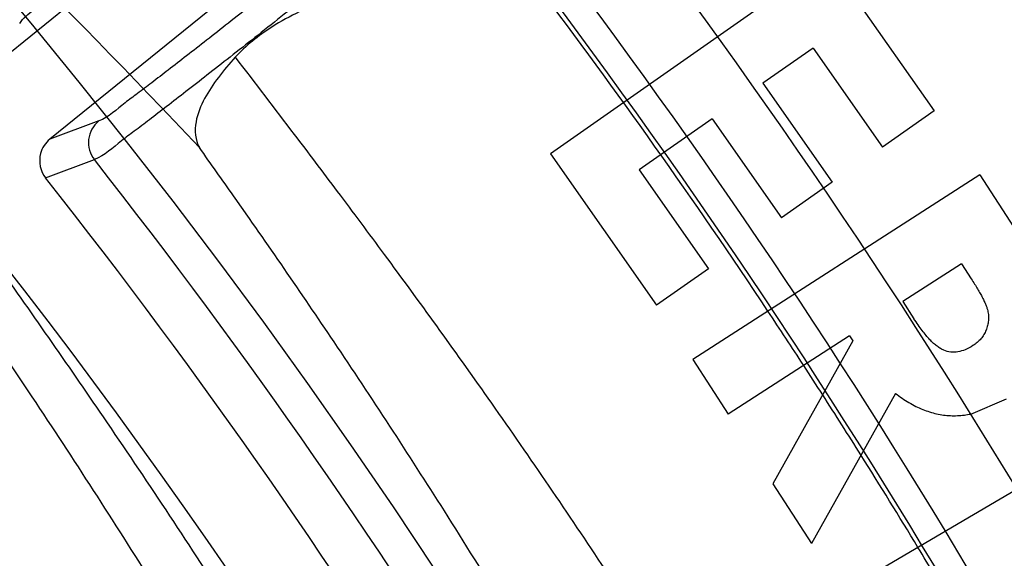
# Model space of a CAD drawing. Header units: millimetres. Extents: x 0 to 297, y 0 to 210.
# Tile 54 of 256: x 147.6167 to 147.6699, y 91.5431 to 91.5723. Entities that reach past the tile are written whole.
import ezdxf

# ---------------------------------------------------------------- set-up
doc = ezdxf.new("R2010")
doc.units = ezdxf.units.MM
doc.header["$LTSCALE"] = 16.335
doc.layers.get('0').update_dxf_attribs({"linetype": 'CONTINUOUS'})
for name, color, linetype in [('01_GLOBAL', 7, 'CONTINUOUS'), ('INTFCLR_1', 7, 'CONTINUOUS'), ('INTFCLR_144815', 7, 'CONTINUOUS')]:
    doc.layers.add(name, color=color, linetype=linetype)

msp = doc.modelspace()

# ---------------------------------------------------------------- linework, layer by layer
at = {"color": 7, "linetype": 'Continuous'}
msp.add_circle((148.0808034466, 92.1164639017), 1.9, dxfattribs=at)
at = {"color": 9, "linetype": 'Continuous'}
msp.add_arc((148.0808034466, 92.1164639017), 1.8756493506, 182.9674534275, 267.0325465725, dxfattribs=at)
at = {"layer": '01_GLOBAL', "color": 7, "linetype": 'Continuous'}
msp.add_circle((148.0808034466, 92.1164639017), 1.925, dxfattribs=at)
at = {"layer": 'INTFCLR_1', "color": 6, "linetype": 'Continuous'}
for radius in [0.3017258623, 0.2867456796]:
    msp.add_arc((147.3556636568, 91.35632411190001), radius, 270, 90.00000002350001, dxfattribs=at)
at = {"layer": 'INTFCLR_1', "color": 9, "linetype": 'Continuous'}
for points, knots in [([(147.6239207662, 91.2630229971), (147.6245143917, 91.2646383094), (147.625677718, 91.2679000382), (147.6278942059, 91.2745147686), (147.6314905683, 91.2863879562), (147.6348253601, 91.3003236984), (147.6370274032, 91.31277865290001), (147.637953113, 91.3191383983), (147.6384308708, 91.3228167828), (147.6395335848, 91.3320514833), (147.6406793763, 91.34783064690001), (147.6404956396, 91.36644728), (147.639629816, 91.3785116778), (147.6390851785, 91.3840823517), (147.6386841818, 91.38778738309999), (147.6374452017, 91.3977872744), (147.6346320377, 91.41379988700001), (147.6305782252, 91.4294332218), (147.6276786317, 91.43871199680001), (147.6265880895, 91.4420309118), (147.6249290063, 91.4469198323), (147.621186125, 91.4571408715), (147.6147225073, 91.4721421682), (147.6073615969, 91.4863146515), (147.6022300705, 91.495037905), (147.59983173, 91.49892098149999), (147.598238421, 91.5014521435), (147.5939293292, 91.5081091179), (147.5867086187, 91.5183259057), (147.5766787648, 91.5307635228), (147.5681834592, 91.54008643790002), (147.5622490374, 91.5460455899), (147.5589678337, 91.54920070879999), (147.5544151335, 91.5534558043), (147.5480427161, 91.5590273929), (147.541144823, 91.5644332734), (147.5367712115, 91.56754354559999), (147.5346401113, 91.56897350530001), (147.533241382, 91.56987250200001), (147.5319885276, 91.57063788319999), (147.5308874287, 91.5712699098), (147.5299491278, 91.57176025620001), (147.5291251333, 91.5721478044), (147.5284918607, 91.5723508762), (147.5279419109, 91.57249513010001), (147.5276450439, 91.5721332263), (147.5279068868, 91.5716254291), (147.528285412, 91.5709843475), (147.528982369, 91.57009863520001), (147.5299093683, 91.56900729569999), (147.53099579, 91.56780618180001), (147.5321866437, 91.5665242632), (147.5339471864, 91.56466063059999), (147.5364529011, 91.56204119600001), (147.5411298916, 91.55713350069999), (147.546237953, 91.5516275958), (147.5508912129, 91.54636519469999), (147.5537675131, 91.54301891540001), (147.5583927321, 91.5375256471), (147.5654736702, 91.52862354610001), (147.5747566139, 91.5156719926), (147.581475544, 91.5050988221), (147.5858745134, 91.49757284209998), (147.5888592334, 91.492279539), (147.5940084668, 91.4826176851), (147.6008853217, 91.46802735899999), (147.605629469, 91.45586290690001), (147.6078360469, 91.44955591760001)], [0, 0, 0, 0, 0.0103792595, 0.0208842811, 0.0420721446, 0.0851858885, 0.1071984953, 0.1183380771, 0.123943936, 0.1295693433, 0.1744299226, 0.2192388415, 0.2417237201, 0.2473597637, 0.2529962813, 0.2641993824, 0.3081295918, 0.3509327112, 0.3614952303, 0.3667582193, 0.3720021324, 0.3926323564, 0.4323913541, 0.4704239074, 0.4888657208, 0.4934194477, 0.497950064, 0.5069039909, 0.5412450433, 0.5733438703, 0.6032118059, 0.6172673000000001, 0.6240601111, 0.6306649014, 0.6548506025, 0.6750843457, 0.6834913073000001, 0.6872123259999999, 0.6905622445, 0.6935176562, 0.6960693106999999, 0.6982084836, 0.6999280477, 0.7014829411, 0.7024060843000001, 0.7029587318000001, 0.7038763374, 0.7054334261, 0.7076628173, 0.7105600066, 0.714112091, 0.7174145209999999, 0.7211168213, 0.7295725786, 0.7392778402, 0.7620040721, 0.7748640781, 0.7816422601, 0.7886165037, 0.8181744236, 0.8502177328, 0.884679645, 0.8936796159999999, 0.902792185, 0.9213283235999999, 0.9597006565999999, 1, 1, 1, 1]), ([(147.5311764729, 91.57132411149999), (147.5318287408, 91.5713240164), (147.5336257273, 91.5703676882), (147.5357695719, 91.56920293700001), (147.5378575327, 91.5678745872), (147.540022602, 91.5664516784), (147.5444669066, 91.5633499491), (147.5514777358, 91.5579678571), (147.5579605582, 91.5524167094), (147.5625922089, 91.5481782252), (147.5659282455, 91.5450376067), (147.5719597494, 91.53910867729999), (147.580595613, 91.52983364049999), (147.5907946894, 91.51745818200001), (147.5981414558, 91.50728802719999), (147.6025258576, 91.5006611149), (147.60414614, 91.49814277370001), (147.6065841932, 91.4942808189), (147.6117989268, 91.48560842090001), (147.6192817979, 91.4715157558), (147.6258568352, 91.45659014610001), (147.6296645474, 91.44641925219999), (147.6313517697, 91.4415559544), (147.6324604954, 91.4382553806), (147.6354073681, 91.4290313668), (147.6395285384, 91.4134880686), (147.6423901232, 91.3975587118), (147.6436501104, 91.38761200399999), (147.6440578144, 91.3839275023), (147.6446115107, 91.3783882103), (147.6454917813, 91.3663917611), (147.6456786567, 91.3478767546), (147.6445135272, 91.3321854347), (147.6433925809, 91.3230036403), (147.6429068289, 91.3193455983), (147.6419655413, 91.31302046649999), (147.6397259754, 91.3006309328), (147.6363346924, 91.2867710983), (147.6326792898, 91.27496708), (147.6304259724, 91.2683893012), (147.6292433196, 91.26514577), (147.6286398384, 91.26353946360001)], [0, 0, 0, 0, 0.0056084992, 0.016622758, 0.0214510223, 0.0268121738, 0.0389184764, 0.0680276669, 0.1027789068, 0.1122614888, 0.1220107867, 0.1421735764, 0.1849752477, 0.2309092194, 0.2799812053, 0.2927645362, 0.2992310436, 0.3057293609, 0.3320345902, 0.3862266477, 0.4428037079, 0.4721337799, 0.479586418, 0.4870651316, 0.5020714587, 0.5628449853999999, 0.6251697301, 0.6410581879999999, 0.6490513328, 0.6570434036, 0.6889243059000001, 0.7524504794, 0.8160576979, 0.8240355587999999, 0.8319861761, 0.8477866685, 0.8790166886, 0.9402183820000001, 0.9703167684, 0.9852456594, 1, 1, 1, 1])]:
    msp.add_open_spline(points, degree=3, knots=knots, dxfattribs=at)
at = {"layer": 'INTFCLR_1', "color": 6, "linetype": 'Continuous'}
for points, knots in [([(147.5524190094, 91.57132411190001), (147.5518087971, 91.57132411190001), (147.5529114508, 91.5692236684), (147.5538583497, 91.5680649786), (147.5554058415, 91.56603172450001), (147.5573153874, 91.5637319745), (147.5597564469, 91.56079692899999), (147.5626098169, 91.5573885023), (147.5656703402, 91.5536813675), (147.5686923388, 91.5499560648), (147.571505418, 91.54640770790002), (147.5740879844, 91.5430774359), (147.5764364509, 91.53997985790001), (147.5785589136, 91.53711993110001), (147.5804701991, 91.53449113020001), (147.5821890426, 91.5320821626), (147.5837330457, 91.529879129), (147.5851142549, 91.527876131), (147.5863481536, 91.5260600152), (147.5874498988, 91.5244157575), (147.5884368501, 91.52292425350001), (147.5893145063, 91.52158304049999), (147.590301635, 91.52005887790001), (147.5913416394, 91.5184318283), (147.5924164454, 91.51672483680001), (147.5934051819, 91.5151347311), (147.5944675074, 91.51340362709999), (147.5954727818, 91.51173989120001), (147.5963989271, 91.5101860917), (147.5972040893, 91.50882047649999), (147.5980924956, 91.5072948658), (147.5990691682, 91.5055946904), (147.6001439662, 91.503694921), (147.6013258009, 91.5015697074), (147.6026254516, 91.49918624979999), (147.6040567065, 91.4965029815), (147.6056293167, 91.4934797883), (147.6073520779, 91.49007026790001), (147.6092357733, 91.4862176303), (147.6112959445, 91.48184252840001), (147.6135459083, 91.4768493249), (147.6159975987, 91.4711159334), (147.6186600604, 91.46449556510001), (147.621540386, 91.45677847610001), (147.6245995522, 91.4477874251), (147.6276353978, 91.43777021), (147.6304347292, 91.4271489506), (147.6328479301, 91.41640510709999), (147.6348548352, 91.405631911), (147.6364550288, 91.3948720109), (147.6376568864, 91.3841237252), (147.6384643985, 91.3734124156), (147.6388848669, 91.3627276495), (147.638923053, 91.3520862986), (147.6385832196, 91.34147856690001), (147.6378679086, 91.3309058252), (147.6367790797, 91.3203765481), (147.6353146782, 91.30986953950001), (147.6334744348, 91.2993988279), (147.6312492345, 91.2889416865), (147.6286373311, 91.27851137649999), (147.6256726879, 91.26825261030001), (147.6225298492, 91.2586638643), (147.6194333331, 91.2501513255), (147.6165578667, 91.24288110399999), (147.613914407, 91.2366339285), (147.6114912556, 91.23122494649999), (147.6092772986, 91.2265132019), (147.6072566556, 91.222383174), (147.6054148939, 91.2187488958), (147.6037381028, 91.2155404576), (147.6022167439, 91.21270536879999), (147.6008394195, 91.21019779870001), (147.5995919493, 91.20797263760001), (147.5984619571, 91.205992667), (147.5974378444, 91.2042264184), (147.5965123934, 91.2026529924), (147.5956788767, 91.20125348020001), (147.5947260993, 91.1996710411), (147.5936842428, 91.1979643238), (147.5924549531, 91.195983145), (147.5913949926, 91.1943013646), (147.5904087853, 91.1927574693), (147.5895314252, 91.19139819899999), (147.5885421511, 91.1898833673), (147.5874297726, 91.1882012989), (147.5861816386, 91.18634056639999), (147.5847816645, 91.18428595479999), (147.5832139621, 91.18202299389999), (147.5814607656, 91.179538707), (147.5795082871, 91.1768262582), (147.5773377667, 91.1738741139), (147.5749300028, 91.1706720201), (147.5722786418, 91.16722855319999), (147.5693828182, 91.16355418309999), (147.5662651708, 91.1596930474), (147.5630841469, 91.155829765), (147.5601062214, 91.152268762), (147.5575479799, 91.1491965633), (147.5555504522, 91.14679617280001), (147.5539276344, 91.14467529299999), (147.5529496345, 91.1434806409), (147.5517963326, 91.1413241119), (147.5524190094, 91.1413241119)], [0, 0, 0, 0, 0.0038604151, 0.0075016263, 0.0124785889, 0.0188917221, 0.0268498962, 0.0364677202, 0.04706947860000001, 0.0572444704, 0.0668187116, 0.0757144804, 0.08390538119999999, 0.0914099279, 0.098245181, 0.1044667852, 0.1101313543, 0.1152642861, 0.1198589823, 0.1240215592, 0.1277856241, 0.1311734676, 0.1341617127, 0.1392736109, 0.1433897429, 0.1469230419, 0.1511192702, 0.1562389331, 0.1592204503, 0.1625628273, 0.1662680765, 0.1703891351, 0.1749670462, 0.1800766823, 0.185772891, 0.1921413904, 0.1993155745, 0.2073310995, 0.2163076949, 0.2264451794, 0.2379233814, 0.250953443, 0.2658909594, 0.2830621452, 0.3030578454, 0.3259639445, 0.3492662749, 0.372530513, 0.3956109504, 0.4185782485, 0.4413347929, 0.4640172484, 0.48651927, 0.5089682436, 0.5313242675, 0.553647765, 0.5759939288, 0.5982772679, 0.6207473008, 0.6432362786, 0.6658996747, 0.6887559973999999, 0.7107777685, 0.7297237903, 0.7460531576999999, 0.7602331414, 0.7726347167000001, 0.7835467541, 0.7931663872, 0.8017211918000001, 0.8093215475, 0.8160683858, 0.8220758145, 0.8274205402, 0.8322066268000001, 0.8364980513, 0.8403368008, 0.8437547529, 0.8468031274, 0.8520223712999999, 0.8564046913, 0.8615533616, 0.8645986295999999, 0.8679945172, 0.8717882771, 0.8760445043, 0.8807522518, 0.8859628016, 0.8917731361, 0.8981681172, 0.9051985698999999, 0.9129160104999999, 0.9213486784, 0.9305434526, 0.9404096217, 0.9509435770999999, 0.9619432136, 0.9720502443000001, 0.9803711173, 0.9870628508, 0.9922716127, 0.99606073, 1, 1, 1, 1]), ([(147.5524190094, 91.1413241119), (147.5531143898, 91.1413241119), (147.5543203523, 91.14213679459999), (147.5561744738, 91.14325300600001), (147.5583002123, 91.1447976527), (147.560928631, 91.14681022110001), (147.5640582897, 91.14937974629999), (147.5675074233, 91.15237487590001), (147.5710070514, 91.1555769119), (147.574310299, 91.1587419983), (147.5773371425, 91.16175781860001), (147.5800923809, 91.16460395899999), (147.5825889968, 91.1672661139), (147.5848455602, 91.1697411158), (147.5868773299, 91.1720281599), (147.5887011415, 91.1741288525), (147.5903405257, 91.1760572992), (147.5918089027, 91.1778176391), (147.59312239, 91.1794189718), (147.5942950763, 91.1808709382), (147.5953447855, 91.18218881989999), (147.5962981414, 91.1834007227), (147.5972372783, 91.1846080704), (147.5982377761, 91.1859099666), (147.5992999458, 91.187311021), (147.6003509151, 91.1887170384), (147.6013832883, 91.1901164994), (147.6024574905, 91.19159267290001), (147.6036466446, 91.1932514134), (147.6049757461, 91.1951365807), (147.6064609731, 91.1972842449), (147.6081179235, 91.19973355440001), (147.6099603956, 91.2025250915), (147.6120026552, 91.20570886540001), (147.6142665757, 91.2093548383), (147.6167734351, 91.21354352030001), (147.6195429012, 91.2183732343), (147.6225956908, 91.2239740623), (147.6259494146, 91.23049845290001), (147.6296263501, 91.2381747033), (147.6335547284, 91.2471120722), (147.6374822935, 91.2570297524), (147.6411546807, 91.26748627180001), (147.6444163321, 91.27808548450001), (147.6472390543, 91.28872386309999), (147.6496322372, 91.2993899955), (147.6515947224, 91.3100274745), (147.6531423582, 91.3206651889), (147.6542785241, 91.3312578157), (147.6550140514, 91.3418222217), (147.655355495, 91.3523479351), (147.6553083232, 91.36283677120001), (147.6548760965, 91.3732949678), (147.6540611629, 91.3837158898), (147.6528633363, 91.39410400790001), (147.6512816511, 91.40445780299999), (147.649316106, 91.4147614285), (147.6469588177, 91.4250379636), (147.6442058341, 91.4352745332), (147.6410435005, 91.44548298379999), (147.6374805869, 91.4556114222), (147.6336594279, 91.4652777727), (147.6298256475, 91.47403311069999), (147.6262354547, 91.48156843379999), (147.6229615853, 91.48797792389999), (147.6199846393, 91.4934796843), (147.617284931, 91.4982265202), (147.6148405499, 91.5023464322), (147.6126315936, 91.50593695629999), (147.6106351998, 91.50908022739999), (147.6088346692, 91.5118359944), (147.6072125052, 91.5142588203), (147.6057564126, 91.51638728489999), (147.6044486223, 91.5182624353), (147.6032796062, 91.51991080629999), (147.6022307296, 91.5213681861), (147.6012884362, 91.5226603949), (147.6003875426, 91.52388111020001), (147.599451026, 91.5251356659), (147.5984191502, 91.5265005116), (147.5973563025, 91.52788680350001), (147.5962900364, 91.5292585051), (147.5952102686, 91.5306298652), (147.5940251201, 91.53211414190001), (147.5927013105, 91.5337461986), (147.5912185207, 91.535542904), (147.5895625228, 91.5375118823), (147.5877136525, 91.5396634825), (147.5856554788, 91.54200321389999), (147.583366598, 91.5445380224), (147.5808303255, 91.5472668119), (147.5780323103, 91.5501828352), (147.5749547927, 91.55327492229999), (147.5715984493, 91.5565159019), (147.5680191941, 91.55981674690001), (147.5644644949, 91.5629254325), (147.5612102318, 91.5656152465), (147.5584715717, 91.5677235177), (147.5562664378, 91.5693347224), (147.5543599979, 91.57048668), (147.5531273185, 91.57132411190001), (147.5524190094, 91.57132411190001)], [0, 0, 0, 0, 0.0042187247, 0.0081401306, 0.0133978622, 0.0200459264, 0.0282638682, 0.0379443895, 0.0477615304, 0.05703690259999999, 0.0656973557, 0.0736821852, 0.0810680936, 0.0878383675, 0.0940009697, 0.0996271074, 0.1047154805, 0.1093563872, 0.1135342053, 0.1172803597, 0.1206792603, 0.1237557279, 0.1266349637, 0.1299589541, 0.1337168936, 0.1373013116, 0.1406085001, 0.1442672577, 0.148377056, 0.1529904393, 0.1582606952, 0.164218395, 0.1709303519, 0.1785521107, 0.1871652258, 0.1969659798, 0.2081658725, 0.2209392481, 0.2356613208, 0.2526660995, 0.2725685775, 0.2948769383, 0.3173640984, 0.3397873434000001, 0.3621386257, 0.3841211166, 0.4060891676, 0.4277469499, 0.4493218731, 0.470705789, 0.4919793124, 0.5131981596, 0.5343255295, 0.5554668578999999, 0.5765984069, 0.5977513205, 0.6189954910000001, 0.6402209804, 0.6617015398, 0.6832900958, 0.7050415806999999, 0.7268239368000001, 0.7463339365, 0.7630160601, 0.7774553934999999, 0.7899931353, 0.8009638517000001, 0.8105830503, 0.8190545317, 0.8265380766, 0.8331730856, 0.8390248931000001, 0.8442268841, 0.8488182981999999, 0.8528943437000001, 0.8564866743, 0.8597116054, 0.8625968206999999, 0.8656908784, 0.8692094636, 0.8729771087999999, 0.8762884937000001, 0.879749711, 0.8835661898, 0.8878115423, 0.8924986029, 0.8976989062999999, 0.9034198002, 0.9097088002, 0.9166034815, 0.9241390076, 0.9323094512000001, 0.9411199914, 0.9506041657, 0.9606137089, 0.9706541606, 0.9792553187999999, 0.9862062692, 0.9916647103, 0.9957028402, 1, 1, 1, 1])]:
    msp.add_open_spline(points, degree=3, knots=knots, dxfattribs=at)
at = {"layer": 'INTFCLR_144815', "color": 6, "linetype": 'Continuous'}
for p, q in [((147.61518203, 91.5696948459), (147.6569884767, 91.6035490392)), ((147.6601350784, 91.5996633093), (147.6183286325, 91.56580911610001)), ((147.6604041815, 91.5755336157), (147.6453968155, 91.5650228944)), ((147.6604041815, 91.5755336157), (147.6661400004, 91.56734170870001)), ((147.659595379, 91.570743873), (147.6568795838, 91.56884059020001)), ((147.659595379, 91.570743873), (147.663346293, 91.56538648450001)), ((147.6568795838, 91.56884059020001), (147.6606304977, 91.5634832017)), ((147.6661400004, 91.56734170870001), (147.663346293, 91.56538648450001)), ((147.6541378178, 91.56691875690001), (147.6501865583, 91.5641510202)), ((147.6541378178, 91.56691875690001), (147.6578887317, 91.56156136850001)), ((147.6453968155, 91.5650228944), (147.6511326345, 91.55683098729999)), ((147.6501865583, 91.5641510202), (147.6539374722, 91.5587936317)), ((147.6686160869, 91.5638850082), (147.6530967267, 91.553882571)), ((147.6686160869, 91.5638850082), (147.6706343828, 91.5607536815)), ((147.6606304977, 91.5634832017), (147.6578887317, 91.56156136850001)), ((147.6539374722, 91.5587936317), (147.6511326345, 91.55683098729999)), ((147.6676291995, 91.5590692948), (147.6644533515, 91.557021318)), ((147.6676291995, 91.5590692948), (147.668152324, 91.55825678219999)), ((147.6644533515, 91.557021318), (147.6650506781, 91.55609379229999)), ((147.6615743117, 91.5551662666), (147.6550000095, 91.5509293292)), ((147.6615743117, 91.5551662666), (147.6617523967, 91.554891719)), ((147.6617523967, 91.554891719), (147.6574264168, 91.5471635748)), ((147.6530967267, 91.553882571), (147.6550000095, 91.5509293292)), ((147.6640452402, 91.55205349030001), (147.6595077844, 91.54393578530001)), ((147.6681237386, 91.5509372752), (147.6700556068, 91.5517641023)), ((147.6769596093, 91.5505808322), (147.6610989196, 91.5412721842)), ((147.6574264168, 91.5471635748), (147.6595077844, 91.54393578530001))]:
    msp.add_line(p, q, dxfattribs=at)
at = {"layer": 'INTFCLR_144815', "color": 9, "linetype": 'Continuous'}
for p, q in [((147.62097027, 91.5667970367), (147.6183286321, 91.56580911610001)), ((147.6180945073, 91.5637137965), (147.6207364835, 91.5647057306))]:
    msp.add_line(p, q, dxfattribs=at)
at = {"layer": 'INTFCLR_144815', "color": 6, "linetype": 'Continuous'}
for radius in [0.3190566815, 0.3040475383]:
    msp.add_circle((147.3556636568, 91.35632411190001), radius, dxfattribs=at)
for radius, start, end in [(0.4398395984, 313.9937911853, 154.5150993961), (0.2978344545, 25.6072723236, 64.3927276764), (0.391278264, 24.36608327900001, 38.4121773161), (0.3391361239, 316.9838592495, 43.0161407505), (0.3344853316, 24.4282423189, 38.31805207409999)]:
    msp.add_arc((147.3556636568, 91.35632411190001), radius, start, end, dxfattribs=at)
at = {"layer": 'INTFCLR_144815', "color": 9, "linetype": 'Continuous'}
for centre, radius, start, end in [((147.3556636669, 91.3563241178), 0.3681108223, 25.3574153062, 54.09645665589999), ((147.3556636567, 91.3563241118), 0.3885893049, 24.5006713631, 38.2755229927), ((147.3556636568, 91.35632411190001), 0.3298406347, 314.0862202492, 45.9137797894), ((147.3534586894, 91.3096223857), 0.3740355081, 43.1339494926, 48.0227414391), ((147.3556636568, 91.35632411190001), 0.3198467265, 314.0319604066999, 45.9680396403), ((147.3556636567, 91.35632411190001), 0.3636235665, 24.6002115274, 38.16750630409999), ((147.3556636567, 91.35632411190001), 0.3621400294, 24.6026704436, 38.1640956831), ((147.3556636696, 91.3563241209), 0.3618982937, 33.582015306, 37.0138797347), ((147.3556636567, 91.35632411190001), 0.337174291, 24.5770200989, 38.17193960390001), ((147.3556652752, 91.3563251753), 0.3618963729, 33.025721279, 33.5820167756), ((147.3556636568, 91.35632411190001), 0.3618983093, 32.7255138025, 33.0257227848), ((147.3556655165, 91.3563252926), 0.3618961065, 32.1158211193, 32.7255157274), ((147.3556636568, 91.35632411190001), 0.3618983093, 31.18535854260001, 32.1158229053), ((147.3556654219, 91.356325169), 0.3618962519, 30.63119698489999, 31.1853600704)]:
    msp.add_arc(centre, radius, start, end, dxfattribs=at)
for points, knots in [([(147.6166975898, 91.5720733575), (147.6168873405, 91.57237119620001), (147.6175898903, 91.5728987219), (147.6184426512, 91.57370313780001), (147.6193603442, 91.5744824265), (147.6202091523, 91.57520886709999), (147.6211652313, 91.5760162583), (147.622218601, 91.57690121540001), (147.623362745, 91.57785663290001), (147.6245892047, 91.57887594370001), (147.6258893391, 91.5799517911), (147.6272539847, 91.5810766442), (147.6286734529, 91.5822424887), (147.6301373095, 91.5834407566), (147.6316342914, 91.5846622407), (147.6331547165, 91.5858990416), (147.6341754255, 91.5867268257), (147.6346883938, 91.58714222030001)], [0, 0, 0, 0, 0.045134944, 0.1093076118, 0.1510058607, 0.1987368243, 0.2521688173, 0.3109188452, 0.3745773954, 0.4426763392, 0.5147392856, 0.5902576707, 0.6687025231, 0.7495047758, 0.8320376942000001, 0.9156383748, 1, 1, 1, 1]), ([(147.6394503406, 91.5812617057), (147.6389368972, 91.58084592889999), (147.6379141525, 91.58001895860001), (147.6363873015, 91.5787881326), (147.6348806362, 91.5775773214), (147.6334037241, 91.57639421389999), (147.6319677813, 91.57524780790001), (147.6305835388, 91.5741466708), (147.6292609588, 91.5730986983), (147.628009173, 91.5721111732), (147.6268370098, 91.5711908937), (147.6257526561, 91.570344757), (147.6247644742, 91.56957774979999), (147.6238777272, 91.568898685), (147.623103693, 91.5683015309), (147.6221475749, 91.5676187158), (147.6215111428, 91.5669992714), (147.62097027, 91.5667970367)], [0, 0, 0, 0, 0.0844412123, 0.1681023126, 0.250657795, 0.331485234, 0.4099644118, 0.4855007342, 0.5575547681, 0.6256363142, 0.6892839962, 0.7480231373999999, 0.8014343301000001, 0.8491440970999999, 0.890833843, 0.9261967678, 1, 1, 1, 1]), ([(147.6003967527, 91.57805021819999), (147.6002699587, 91.5779426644), (147.6003543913, 91.57730397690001), (147.6007976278, 91.5764053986), (147.6016355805, 91.5749047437), (147.6035026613, 91.5720221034), (147.6055302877, 91.5690909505), (147.6075204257, 91.56623413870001), (147.6091591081, 91.5638845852), (147.612407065, 91.5592136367), (147.6174934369, 91.5517450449), (147.6221738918, 91.5445100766), (147.625472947, 91.5391947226), (147.6278293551, 91.5353269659), (147.6320856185, 91.52813089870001), (147.63816525, 91.5171484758), (147.6439951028, 91.5054851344), (147.6479689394, 91.49680632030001), (147.650242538, 91.49159498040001), (147.6536751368, 91.483455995), (147.6585611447, 91.4707624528), (147.6643285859, 91.4530578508), (147.668442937, 91.4375756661), (147.6709195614, 91.4263298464), (147.6722257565, 91.41970389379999), (147.6740667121, 91.4095683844), (147.6762781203, 91.3940880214), (147.6773991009, 91.38020238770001), (147.6777474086, 91.37318498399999)], [0, 0, 0, 0, 0.0022439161, 0.0070120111, 0.0145616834, 0.0248857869, 0.0536624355, 0.0624935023, 0.07189207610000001, 0.0923184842, 0.1392770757, 0.19383471, 0.2085944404, 0.2237059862, 0.2549574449, 0.3214227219, 0.3930725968, 0.4308712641, 0.4502345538, 0.469804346, 0.5500822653, 0.6337070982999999, 0.7209882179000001, 0.7661541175, 0.7890968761, 0.8121288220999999, 0.9051772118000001, 1, 1, 1, 1]), ([(147.6828247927, 91.3730683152), (147.6824699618, 91.38003770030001), (147.6813310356, 91.39382949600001), (147.6790847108, 91.4092012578), (147.6772117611, 91.41926395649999), (147.675886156, 91.4258443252), (147.6733668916, 91.43701306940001), (147.6691859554, 91.4523889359), (147.6633201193, 91.4699659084), (147.6583590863, 91.4825656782), (147.6548702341, 91.4906424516), (147.6525599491, 91.49581626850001), (147.6485202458, 91.50443349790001), (147.6425940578, 91.51601144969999), (147.6364157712, 91.52690770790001), (147.6320916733, 91.5340468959), (147.6296958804, 91.5378836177), (147.6263427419, 91.543159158), (147.6215825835, 91.550335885), (147.6164150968, 91.55774359), (147.6131130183, 91.56237441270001), (147.6114464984, 91.5647038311), (147.6094224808, 91.5675356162), (147.6073605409, 91.5704406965), (147.6054587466, 91.5732953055), (147.604605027, 91.5747824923), (147.6041506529, 91.57566605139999), (147.6040612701, 91.5763023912), (147.6041871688, 91.57640723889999)], [0, 0, 0, 0, 0.0945441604, 0.1873460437, 0.2103231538, 0.2332131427, 0.2782846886, 0.3654193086, 0.4489587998, 0.529211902, 0.5487834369, 0.5681546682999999, 0.6059759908, 0.6777110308, 0.7443035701, 0.7756315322, 0.7907861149, 0.80558492, 0.8603198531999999, 0.9074428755, 0.9279435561, 0.9373780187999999, 0.9462430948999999, 0.9751197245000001, 0.985468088, 0.9930239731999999, 0.9977802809, 1, 1, 1, 1]), ([(147.6283543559, 91.57024776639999), (147.6294180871, 91.5688536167), (147.630862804, 91.56696472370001), (147.6326975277, 91.5645422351), (147.6343230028, 91.5623829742), (147.6374700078, 91.5581538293), (147.6422950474, 91.5514658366), (147.6484337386, 91.5424826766), (147.6537466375, 91.53417133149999), (147.6575445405, 91.5278771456), (147.6597868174, 91.5240417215), (147.6632667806, 91.5179560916), (147.6684450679, 91.5083498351), (147.6750329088, 91.4947848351), (147.6796659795, 91.48403057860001), (147.6826394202, 91.47652465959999), (147.6846311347, 91.4713109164), (147.6880120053, 91.46193816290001), (147.6924099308, 91.4481086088), (147.6969134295, 91.4308553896), (147.69963434, 91.417485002), (147.7011659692, 91.40833161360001), (147.7021196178, 91.40208522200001), (147.7031492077, 91.3942041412), (147.7039527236, 91.3862682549), (147.7044584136, 91.379881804), (147.705075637, 91.37030895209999), (147.7054767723, 91.3559648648), (147.7049005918, 91.33688026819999), (147.7036423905, 91.32263843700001), (147.7024631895, 91.3131960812), (147.7015938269, 91.3069664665), (147.699874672, 91.29631569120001), (147.6968444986, 91.2815059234), (147.692353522, 91.2643493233), (147.6879646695, 91.25057090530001), (147.68482291, 91.24187146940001), (147.6833339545, 91.23794173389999), (147.6823398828, 91.2353662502), (147.679626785, 91.2285242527), (147.6750011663, 91.2177953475), (147.6684267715, 91.20426379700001), (147.6627290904, 91.1936955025), (147.6586779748, 91.18668870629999), (147.6564022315, 91.1828779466), (147.6531576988, 91.1775555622), (147.648433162, 91.1701644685), (147.6422890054, 91.161173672), (147.6374604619, 91.1544813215), (147.6343122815, 91.15025092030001), (147.6326881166, 91.1480935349), (147.6308572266, 91.1456762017), (147.6294159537, 91.14379182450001), (147.6283544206, 91.142400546)], [0, 0, 0, 0, 0.0113523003, 0.0153945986, 0.0196724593, 0.0288485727, 0.04952051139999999, 0.0730548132, 0.0992747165, 0.1133659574, 0.1206417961, 0.1280352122, 0.1587481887, 0.1912667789, 0.2256293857, 0.2345212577, 0.2435306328, 0.2617592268, 0.2990180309, 0.3374305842, 0.3771409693, 0.3872950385, 0.3975091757, 0.4180450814, 0.4387403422, 0.4491382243, 0.4595166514, 0.5008391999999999, 0.5419727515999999, 0.5830556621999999, 0.5933356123, 0.6035730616, 0.6237732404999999, 0.6631691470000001, 0.7013781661, 0.7385292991, 0.7567366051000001, 0.761249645, 0.7657337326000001, 0.7746080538, 0.8088969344, 0.8413373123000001, 0.8719692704, 0.886598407, 0.893729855, 0.9007025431, 0.926950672, 0.9505051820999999, 0.9711896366, 0.9803691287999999, 0.9846421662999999, 0.9886711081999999, 1, 1, 1, 1]), ([(147.695118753, 91.356324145), (147.6951187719, 91.36267269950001), (147.6949009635, 91.37065103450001), (147.6943099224, 91.38023876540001), (147.6938191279, 91.3867217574), (147.6930393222, 91.39477745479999), (147.6920399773, 91.4027787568), (147.6911142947, 91.40912070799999), (147.6896281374, 91.4184107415), (147.6869885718, 91.4319798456), (147.6826181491, 91.4494968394), (147.6783487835, 91.4635435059), (147.6750657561, 91.47306621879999), (147.673132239, 91.4783619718), (147.6702476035, 91.48598109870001), (147.665753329, 91.4968982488), (147.6593592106, 91.5106783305), (147.6543306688, 91.5204432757), (147.6509512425, 91.5266299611), (147.6487752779, 91.5305265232), (147.6450908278, 91.5369196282), (147.6399357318, 91.5453647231), (147.633977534, 91.55449762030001), (147.629494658, 91.5610084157), (147.6270317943, 91.5644857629), (147.6264141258, 91.5653525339)], [0, 0, 0, 0, 0.08514645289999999, 0.1069705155, 0.1288336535, 0.1723417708, 0.2155033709, 0.2369658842, 0.2582983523, 0.3416830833, 0.4222645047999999, 0.5003369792, 0.5384972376, 0.5573483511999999, 0.5759473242, 0.6477620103, 0.7156277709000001, 0.779635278, 0.7950300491, 0.8101748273, 0.8394913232, 0.8939896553, 0.9428494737, 0.9857252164, 1, 1, 1, 1])]:
    msp.add_open_spline(points, degree=3, knots=knots, dxfattribs=at)
at = {"layer": 'INTFCLR_144815', "color": 6, "linetype": 'Continuous'}
for points, knots in [([(147.6403941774, 91.5800961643), (147.6398435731, 91.579651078), (147.6387414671, 91.5787616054), (147.637092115, 91.577434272), (147.63545766, 91.57612267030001), (147.6338611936, 91.574845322), (147.6323195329, 91.57361604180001), (147.6308430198, 91.57244285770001), (147.629435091, 91.5713282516), (147.6281031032, 91.57027806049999), (147.6268610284, 91.5693032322), (147.6257174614, 91.5684111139), (147.6246792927, 91.5676052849), (147.623748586, 91.5668919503), (147.6229388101, 91.5662668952), (147.621948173, 91.5655561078), (147.6212895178, 91.56492451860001), (147.6207364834, 91.5647057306)], [0, 0, 0, 0, 0.0850623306, 0.1701556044, 0.2543589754, 0.3368422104, 0.4158003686, 0.4912546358, 0.5634167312, 0.6315454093, 0.6950434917, 0.7531148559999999, 0.8058061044, 0.8529207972, 0.8940525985, 0.9285454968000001, 1, 1, 1, 1]), ([(147.6577759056, 91.3563241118), (147.6577759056, 91.3578954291), (147.6577525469, 91.3610384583), (147.6576474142, 91.3657528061), (147.6574721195, 91.37046716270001), (147.6572265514, 91.3751815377), (147.656910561, 91.3798958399), (147.656523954, 91.38461004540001), (147.6560665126, 91.3893239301), (147.6555379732, 91.39403738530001), (147.6549380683, 91.39875002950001), (147.6542664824, 91.40346163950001), (147.6535229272, 91.4081716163), (147.6527070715, 91.41287953), (147.6518186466, 91.4175845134), (147.6508573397, 91.42228592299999), (147.6498229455, 91.42698259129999), (147.6487152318, 91.4316735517), (147.6475341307, 91.43635723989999), (147.6462795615, 91.4410323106), (147.64495167, 91.44569676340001), (147.6435506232, 91.4503487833), (147.6420768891, 91.4549858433), (147.6405310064, 91.4596055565), (147.6389138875, 91.4642048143), (147.6372266, 91.4687805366), (147.6354706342, 91.47332901), (147.6336477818, 91.4778463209), (147.6317603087, 91.4823280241), (147.6298109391, 91.4867692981), (147.6278029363, 91.4911648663), (147.6257401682, 91.4955089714), (147.62362715, 91.4997954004), (147.621469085, 91.50401750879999), (147.6192719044, 91.50816824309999), (147.6170422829, 91.51224019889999), (147.6147876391, 91.5162256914), (147.6125161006, 91.52011686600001), (147.6102364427, 91.52390582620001), (147.6079579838, 91.5275847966), (147.6056904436, 91.5311463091), (147.603443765, 91.5345834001), (147.6012279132, 91.5378898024), (147.5990526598, 91.5410601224), (147.5969273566, 91.5440900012), (147.5948607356, 91.5469762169), (147.5928607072, 91.5497167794), (147.5909342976, 91.5523108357), (147.5890876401, 91.55475852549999), (147.5873260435, 91.55706076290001), (147.5856536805, 91.5592195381), (147.5840734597, 91.5612379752), (147.5825868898, 91.5631204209), (147.5811945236, 91.5648718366), (147.5798962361, 91.5664974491), (147.578691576, 91.5680023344), (147.577579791, 91.5693914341), (147.5765599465, 91.5706694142), (147.57563099, 91.5718407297), (147.5747919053, 91.572909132), (147.5740415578, 91.5738789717), (147.5733789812, 91.57475141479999), (147.5728023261, 91.57553667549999), (147.5723120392, 91.5762162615), (147.5718077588, 91.5770040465), (147.5713359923, 91.5775746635), (147.5710071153, 91.578818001), (147.5713403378, 91.5788240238)], [0, 0, 0, 0, 0.0193233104, 0.0386508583, 0.0579871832, 0.0773361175, 0.09670245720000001, 0.1160893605, 0.1355016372, 0.1549417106, 0.174414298, 0.1939209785, 0.2134662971, 0.2330504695, 0.2526773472, 0.2723461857, 0.2920601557, 0.3118166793, 0.3316176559, 0.3514587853, 0.371340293, 0.3912557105, 0.4112029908, 0.4311730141, 0.4511607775, 0.4711544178, 0.4911445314, 0.5111169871, 0.5310562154, 0.5509444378, 0.5707608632, 0.5904818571, 0.6100808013, 0.6295279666, 0.6487906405, 0.6678329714, 0.6866163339, 0.7050996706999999, 0.7232399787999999, 0.7409930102, 0.7583142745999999, 0.7751600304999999, 0.7914883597, 0.8072603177, 0.8224409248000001, 0.8370001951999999, 0.8509135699, 0.8641629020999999, 0.8767346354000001, 0.8886194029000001, 0.8998117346, 0.9103161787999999, 0.9201431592, 0.929309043, 0.9378311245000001, 0.9457272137, 0.9530145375, 0.9597112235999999, 0.9658341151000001, 0.9713985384, 0.9764187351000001, 0.9809091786, 0.9848838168, 0.9883571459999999, 0.9913427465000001, 0.9959015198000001, 1, 1, 1, 1]), ([(147.5784687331, 91.13382420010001), (147.5781248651, 91.1338305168), (147.5784667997, 91.1351065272), (147.5789335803, 91.13570228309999), (147.5794381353, 91.13651419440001), (147.5799269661, 91.13721519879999), (147.5805020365, 91.13802435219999), (147.581162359, 91.13892311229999), (147.5819099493, 91.1399218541), (147.5827456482, 91.1410217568), (147.5836709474, 91.1422277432), (147.5846879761, 91.1435451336), (147.5857985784, 91.1449795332), (147.5870029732, 91.14653486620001), (147.5882990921, 91.1482126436), (147.5896836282, 91.1500132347), (147.5911548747, 91.15193951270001), (147.5927145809, 91.15399936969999), (147.5943650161, 91.15620210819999), (147.596103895, 91.1585517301), (147.5979255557, 91.16104816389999), (147.599823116, 91.1636899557), (147.6017910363, 91.1664778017), (147.6038223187, 91.1694105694), (147.6059091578, 91.17248603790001), (147.6080430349, 91.17570086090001), (147.610214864, 91.17905059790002), (147.6124151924, 91.1825298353), (147.6146343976, 91.1861323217), (147.6168628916, 91.189851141), (147.6190913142, 91.19367890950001), (147.6213106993, 91.1976079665), (147.6235126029, 91.2016305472), (147.6256891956, 91.2057389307), (147.6278333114, 91.2099255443), (147.6299384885, 91.2141830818), (147.631998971, 91.2185045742), (147.6340096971, 91.22288344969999), (147.635966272, 91.22731357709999), (147.6378649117, 91.23178925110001), (147.6397023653, 91.2363051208), (147.6414762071, 91.24085704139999), (147.6431808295, 91.2454316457), (147.6448144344, 91.2500236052), (147.6463777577, 91.25463405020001), (147.6478725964, 91.25926866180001), (147.6492992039, 91.2639290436), (147.6506556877, 91.2686094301), (147.651941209, 91.2733071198), (147.653154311, 91.27801617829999), (147.6542942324, 91.28273212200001), (147.6553612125, 91.2874541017), (147.656355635, 91.2921819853), (147.6572778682, 91.2969157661), (147.6581281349, 91.3016549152), (147.6589065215, 91.306398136), (147.6596131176, 91.31114385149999), (147.6602481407, 91.31589110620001), (147.6608118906, 91.3206396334), (147.6613046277, 91.32538908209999), (147.6617265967, 91.3301391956), (147.6620780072, 91.33488963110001), (147.6623590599, 91.33964034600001), (147.662569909, 91.3443911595), (147.6627106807, 91.34914211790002), (147.6627814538, 91.35389307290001), (147.6627822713, 91.3586440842), (147.6627131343, 91.3633950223), (147.6625740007, 91.3681459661), (147.6623647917, 91.3728967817), (147.6620853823, 91.37764750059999), (147.6617356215, 91.38239791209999), (147.6613153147, 91.3871479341), (147.6608242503, 91.3918972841), (147.6602621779, 91.39664575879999), (147.6596288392, 91.4013929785), (147.6589239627, 91.40613849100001), (147.6581472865, 91.4108816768), (147.6572985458, 91.41562188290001), (147.6563774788, 91.4203583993), (147.6553839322, 91.4250899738), (147.654317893, 91.42981488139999), (147.6531794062, 91.4345314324), (147.6519684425, 91.4392384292), (147.6506848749, 91.4439351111), (147.6493287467, 91.44862012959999), (147.6479004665, 91.4532910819), (147.6464007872, 91.4579448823), (147.6448306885, 91.4625782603), (147.6431912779, 91.4671880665), (147.6414839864, 91.4717707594), (147.6397106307, 91.47632235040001), (147.6378734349, 91.4808384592), (147.6359750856, 91.48531428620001), (147.6340187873, 91.48974459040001), (147.6320083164, 91.4941236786), (147.6299480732, 91.4984454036), (147.6278431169, 91.5027031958), (147.6256991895, 91.506890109), (147.623522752, 91.51099883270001), (147.6213209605, 91.5150218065), (147.6191016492, 91.51895129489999), (147.6168732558, 91.5227795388), (147.6146447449, 91.5264988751), (147.6124254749, 91.53010191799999), (147.6102250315, 91.53358175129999), (147.6080530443, 91.53693210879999), (147.6059189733, 91.54014756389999), (147.6038319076, 91.5432236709), (147.6018003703, 91.5461570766), (147.5998321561, 91.54894557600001), (147.5979341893, 91.551588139), (147.5961124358, 91.5540848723), (147.5943718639, 91.55643693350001), (147.5927164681, 91.55864638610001), (147.5911492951, 91.5607160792), (147.5896725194, 91.5626494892), (147.5882875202, 91.564450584), (147.5869950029, 91.5661236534), (147.5857951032, 91.5676731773), (147.5846874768, 91.5691037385), (147.5836714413, 91.5704198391), (147.5827460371, 91.5716259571), (147.5819101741, 91.5727260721), (147.5811625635, 91.57372483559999), (147.5805021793, 91.5746236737), (147.57992705, 91.5754329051), (147.5794381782, 91.57613396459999), (147.5789336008, 91.57694590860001), (147.5784668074, 91.5775416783), (147.578124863, 91.57881770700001), (147.5784687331, 91.5788240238)], [0, 0, 0, 0, 0.0021236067, 0.0044659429, 0.005996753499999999, 0.007775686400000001, 0.0098091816, 0.0121043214, 0.0146687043, 0.0175100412, 0.0206343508, 0.0240542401, 0.0277864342, 0.0318356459, 0.0362005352, 0.040877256, 0.0458603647, 0.0511668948, 0.0568307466, 0.06285557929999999, 0.0692156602, 0.07591263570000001, 0.0829392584, 0.09028590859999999, 0.0979403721, 0.1058876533, 0.114110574, 0.1225900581, 0.1313055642, 0.140235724, 0.1493588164, 0.1586532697, 0.1680981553, 0.1776734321, 0.1873601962, 0.1971407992, 0.2069991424, 0.2169205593, 0.2268918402, 0.236901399, 0.2469387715, 0.256994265, 0.2670652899, 0.2770813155, 0.2870874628, 0.2971238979, 0.3071487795, 0.3171804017, 0.3272115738, 0.3372204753, 0.347205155, 0.3571681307, 0.3671107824, 0.3770356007, 0.3869457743, 0.396839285, 0.4067137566, 0.4165706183, 0.4264117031, 0.436238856, 0.4460529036, 0.4558561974, 0.465649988, 0.4754369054, 0.4852183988, 0.4949970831, 0.5047743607, 0.514552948, 0.5243342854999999, 0.5341210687, 0.5439147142, 0.5537177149, 0.5635313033, 0.5733577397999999, 0.5831983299, 0.5930548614, 0.6029285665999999, 0.6128203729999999, 0.6227310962, 0.6326618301, 0.642613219, 0.6525827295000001, 0.6625684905, 0.6725713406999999, 0.6825918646, 0.692631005, 0.7026858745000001, 0.7127502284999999, 0.7228203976, 0.7328919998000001, 0.7429592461, 0.7530154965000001, 0.7630529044, 0.7730624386, 0.783033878, 0.7929554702, 0.8028140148, 0.8125949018, 0.8222819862, 0.8318577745, 0.8413032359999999, 0.8505983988, 0.8597223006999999, 0.868653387, 0.8773699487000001, 0.8858505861, 0.894074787, 0.9020233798, 0.9096791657, 0.9170272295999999, 0.9240552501, 0.9307537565, 0.9371162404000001, 0.9431389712, 0.9488208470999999, 0.9541629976, 0.959168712, 0.963842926, 0.9681919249, 0.9722229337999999, 0.9759438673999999, 0.9793632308, 0.9824892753, 0.9853304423, 0.9878949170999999, 0.9901903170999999, 0.992224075, 0.994003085, 0.9955339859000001, 0.9978763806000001, 1, 1, 1, 1]), ([(147.6404664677, 91.57462300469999), (147.6400617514, 91.5746195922), (147.6392569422, 91.5745871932), (147.6380836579, 91.574473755), (147.6368541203, 91.5742911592), (147.6356587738, 91.5740455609), (147.6344195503, 91.57371509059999), (147.6331673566, 91.5732997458), (147.6317639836, 91.5727107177), (147.6300644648, 91.5717794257), (147.6289305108, 91.5708753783), (147.6283544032, 91.57024765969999)], [0, 0, 0, 0, 0.09207008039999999, 0.1830998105, 0.2680259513, 0.3747332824, 0.4605093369, 0.559649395, 0.6746484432, 0.8061794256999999, 1, 1, 1, 1]), ([(147.5574681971, 91.57132411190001), (147.5570375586, 91.57132411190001), (147.5576723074, 91.56983745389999), (147.5583358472, 91.56900512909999), (147.5593498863, 91.56758729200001), (147.5606285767, 91.5659945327), (147.5622364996, 91.56401159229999), (147.5641604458, 91.5616850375), (147.5664090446, 91.5589676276), (147.5690057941, 91.5558095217), (147.571947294, 91.5521797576), (147.575225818, 91.54804600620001), (147.5788235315, 91.54338054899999), (147.5826928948, 91.53818768), (147.586796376, 91.53245418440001), (147.5910592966, 91.52621834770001), (147.595423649, 91.51949802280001), (147.5998100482, 91.5123523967), (147.6041573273, 91.5048233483), (147.6084000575, 91.496974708), (147.6124915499, 91.4888523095), (147.616386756, 91.48051417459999), (147.6200588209, 91.47199542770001), (147.6234808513, 91.4633440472), (147.6266405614, 91.45458401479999), (147.6295258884, 91.44574813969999), (147.6321308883, 91.4368591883), (147.6344555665, 91.42792726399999), (147.6364948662, 91.41898508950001), (147.638256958, 91.41001521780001), (147.6397385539, 91.4010528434), (147.64094633, 91.39207843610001), (147.6418802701, 91.38312032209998), (147.6425442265, 91.37417188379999), (147.6429407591, 91.36524129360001), (147.6430286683, 91.3592944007), (147.6430286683, 91.35632411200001)], [0, 0, 0, 0, 0.0054582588, 0.0104886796, 0.0173326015, 0.0261201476, 0.0369214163, 0.0494932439, 0.0644526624, 0.0816039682, 0.1013229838, 0.1236661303, 0.1484759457, 0.1759938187, 0.2057431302, 0.2378352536, 0.2717270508, 0.3072978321, 0.3440954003, 0.3819077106, 0.4203669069, 0.459352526, 0.498537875, 0.5379266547, 0.5772553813, 0.6165531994, 0.6557211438, 0.6946413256, 0.7335171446, 0.7719534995, 0.810488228, 0.8486376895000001, 0.8867107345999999, 0.9246290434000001, 0.9623521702, 1, 1, 1, 1]), ([(147.5857237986, 91.57132411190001), (147.5853758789, 91.57132411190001), (147.5856994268, 91.5700334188), (147.5861425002, 91.5694166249), (147.5866231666, 91.5685877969), (147.5870888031, 91.56787103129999), (147.587636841, 91.56704452), (147.5882660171, 91.566126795), (147.5889780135, 91.5651078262), (147.5897734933, 91.5639864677), (147.590653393, 91.5627583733), (147.5916183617, 91.5614199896), (147.592668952, 91.55996724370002), (147.5938053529, 91.5583961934), (147.5950274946, 91.5567027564), (147.5963347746, 91.55488309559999), (147.5977261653, 91.55293344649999), (147.5991999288, 91.5508505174), (147.6007536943, 91.5486313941), (147.6023842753, 91.5462738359), (147.6040876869, 91.5437763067), (147.605859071, 91.5411381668), (147.6076927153, 91.5383597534), (147.6095821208, 91.5354424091), (147.6115200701, 91.5323885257), (147.6134987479, 91.5292015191), (147.6155098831, 91.52588577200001), (147.6175449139, 91.5224465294), (147.6195951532, 91.5188897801), (147.6216519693, 91.5152220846), (147.6237069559, 91.51145038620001), (147.6257520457, 91.50758188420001), (147.6277796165, 91.5036238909), (147.6297825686, 91.4995837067), (147.6317543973, 91.4954684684), (147.633689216, 91.4912850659), (147.635581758, 91.48704008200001), (147.6374273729, 91.48273972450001), (147.6392219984, 91.4783897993), (147.6409621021, 91.4739957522), (147.6426447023, 91.46956251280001), (147.6442672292, 91.46509473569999), (147.6458276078, 91.4605964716), (147.6473240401, 91.4560716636), (147.6487551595, 91.4515235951), (147.6501197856, 91.4469555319), (147.6514170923, 91.4423700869), (147.6526463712, 91.4377699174), (147.6538071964, 91.43315704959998), (147.6548992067, 91.4285336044), (147.6559222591, 91.42390110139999), (147.6568762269, 91.41926123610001), (147.6577611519, 91.41461511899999), (147.6585770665, 91.40996406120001), (147.6593241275, 91.4053087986), (147.6600024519, 91.4006503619), (147.6606122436, 91.3959892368), (147.6611536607, 91.39132621), (147.6616269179, 91.3866615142), (147.662032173, 91.38199575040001), (147.6623696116, 91.3773290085), (147.6626393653, 91.3726617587), (147.6628415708, 91.3679939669), (147.6629763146, 91.3633260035), (147.6630436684, 91.3586577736), (147.6630436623, 91.35398960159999), (147.6629762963, 91.34932138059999), (147.6628415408, 91.34465342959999), (147.662639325, 91.33998567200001), (147.6623695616, 91.3353184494), (147.6620321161, 91.3306517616), (147.6616268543, 91.3259860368), (147.6611535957, 91.32132141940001), (147.6606121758, 91.31665843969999), (147.6600023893, 91.31199741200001), (147.659324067, 91.3073390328), (147.6585770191, 91.30268388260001), (147.6577611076, 91.29803286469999), (147.6568762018, 91.2933868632), (147.6559222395, 91.2887470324), (147.6548992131, 91.28411464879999), (147.6538072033, 91.2794912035), (147.6526464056, 91.27487844), (147.6514171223, 91.2702782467), (147.6501198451, 91.2656928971), (147.6487552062, 91.2611247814), (147.6473241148, 91.256576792), (147.6458276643, 91.2520519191), (147.6442673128, 91.2475537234), (147.6426447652, 91.24308588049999), (147.6409621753, 91.23865265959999), (147.6392220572, 91.23425857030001), (147.6374274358, 91.2299086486), (147.6355818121, 91.225608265), (147.6336892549, 91.2213632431), (147.6317544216, 91.2171798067), (147.6297825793, 91.2130645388), (147.6277796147, 91.209024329), (147.6257520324, 91.20506631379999), (147.6237069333, 91.2011977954), (147.6216519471, 91.1974260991), (147.6195951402, 91.1937584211), (147.6175449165, 91.1902016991), (147.6155099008, 91.1867624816), (147.613498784, 91.18344676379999), (147.6115201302, 91.1802597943), (147.6095822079, 91.177205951), (147.6076928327, 91.17428865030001), (147.6058592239, 91.1715102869), (147.6040878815, 91.1688722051), (147.6023844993, 91.1663747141), (147.6007539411, 91.16401718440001), (147.5992001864, 91.1617980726), (147.5977264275, 91.15971514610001), (147.5963350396, 91.1577654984), (147.5950277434, 91.15594581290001), (147.5938055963, 91.15425236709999), (147.5926691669, 91.15268127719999), (147.5916185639, 91.1512285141), (147.5906535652, 91.1498900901), (147.5897736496, 91.1486619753), (147.5889781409, 91.1475405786), (147.5882661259, 91.14652158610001), (147.5876369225, 91.14560382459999), (147.5870888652, 91.14477728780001), (147.5866232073, 91.1440604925), (147.5861425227, 91.14323163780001), (147.585699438, 91.1426148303), (147.5853758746, 91.1413241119), (147.5857237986, 91.1413241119)], [0, 0, 0, 0, 0.0022415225, 0.0046949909, 0.0062948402, 0.0081515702, 0.0102713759, 0.0126610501, 0.0153273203, 0.0182777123, 0.0215194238, 0.0250604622, 0.0289080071, 0.0330699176, 0.0375525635, 0.0423627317, 0.0475050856, 0.0529841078, 0.05880161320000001, 0.0649581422, 0.07145189, 0.07827835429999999, 0.08543053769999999, 0.0928988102, 0.1006709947, 0.1087324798, 0.1170666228, 0.1256550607, 0.1344781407, 0.1435153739, 0.1527460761, 0.1621498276, 0.1717063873, 0.1813963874, 0.1912015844, 0.2011049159, 0.2110906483, 0.2211444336, 0.2312534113, 0.241406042, 0.2515916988, 0.2618021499, 0.2720286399, 0.2822654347, 0.2925056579, 0.3027455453, 0.312979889, 0.3232065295, 0.3334216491, 0.3436244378, 0.3538122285, 0.3639852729, 0.3741416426, 0.3842825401, 0.3944068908, 0.4045165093, 0.4146106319, 0.4246916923, 0.4347594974, 0.444816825, 0.4548636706, 0.4649030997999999, 0.474935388, 0.4849637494, 0.494988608, 0.5050132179, 0.5150380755, 0.5250663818, 0.5350986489, 0.5451379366, 0.5551847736, 0.565241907, 0.5753096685, 0.5853904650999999, 0.5954845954, 0.6055938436, 0.615718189, 0.6258587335, 0.636015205, 0.6461877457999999, 0.6563757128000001, 0.6665780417, 0.6767934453, 0.6870195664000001, 0.6972543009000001, 0.7074936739, 0.7177343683, 0.7279706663, 0.7381976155, 0.7484076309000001, 0.7585937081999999, 0.7687462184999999, 0.7788551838, 0.7889090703, 0.7988948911, 0.808798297, 0.8186035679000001, 0.82829363, 0.8378502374, 0.8472540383, 0.8564847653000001, 0.8655219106, 0.8743449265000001, 0.8829333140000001, 0.8912673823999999, 0.8993287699, 0.9071008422, 0.9145690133, 0.9217210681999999, 0.9285473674, 0.9350409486, 0.9411974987, 0.9470149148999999, 0.9524939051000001, 0.9576363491, 0.9624464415, 0.9669292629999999, 0.9710911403, 0.9749388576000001, 0.9784798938, 0.9817217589, 0.9846721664, 0.9873385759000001, 0.9897282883, 0.9918482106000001, 0.9937049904, 0.9953049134, 0.9977584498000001, 1, 1, 1, 1]), ([(147.6283543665, 91.5702476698), (147.6280333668, 91.5698979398), (147.6274285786, 91.56919010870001), (147.6266658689, 91.5680367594), (147.6261235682, 91.5667688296), (147.6261807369, 91.5657614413), (147.6264138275, 91.565352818)], [0, 0, 0, 0, 0.2569846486, 0.5032702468, 0.7453337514, 1, 1, 1, 1]), ([(147.62097027, 91.5667970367), (147.6206760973, 91.5665583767), (147.6202614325, 91.5658176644), (147.6205024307, 91.565003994), (147.6207364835, 91.5647057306)], [0, 0, 0, 0, 0.4997862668, 1, 1, 1, 1]), ([(147.6636860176, 91.3563241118), (147.6636860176, 91.3580009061), (147.6636600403, 91.36135488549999), (147.6635431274, 91.3663854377), (147.6633482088, 91.3714155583), (147.6630751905, 91.3764449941), (147.6627239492, 91.38147340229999), (147.6622943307, 91.38650043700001), (147.6617861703, 91.3915255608), (147.6611992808, 91.39654826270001), (147.6605334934, 91.40156774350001), (147.6597886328, 91.40658322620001), (147.6589645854, 91.4115935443), (147.6580612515, 91.41659756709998), (147.6570786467, 91.42159368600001), (147.6560168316, 91.4265803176), (147.654876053, 91.4315553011), (147.6536566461, 91.4365164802), (147.6523592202, 91.44146102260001), (147.6509845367, 91.446386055), (147.6495337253, 91.4512879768), (147.6480081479, 91.4561630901), (147.6464096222, 91.4610069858), (147.6447403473, 91.4658149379), (147.6430030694, 91.4705815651), (147.6412010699, 91.47530102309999), (147.6393382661, 91.4799668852), (147.6374192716, 91.4845721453), (147.6354494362, 91.4891092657), (147.633434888, 91.4935702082), (147.6313825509, 91.4979465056), (147.629300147, 91.5022293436), (147.6271961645, 91.50640968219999), (147.6250797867, 91.5104784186), (147.6229607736, 91.5144265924), (147.6208493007, 91.5182456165), (147.6187557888, 91.52192746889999), (147.6166906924, 91.5254649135), (147.6146642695, 91.52885170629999), (147.612686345, 91.53208277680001), (147.6107660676, 91.53515439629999), (147.6089118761, 91.53806400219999), (147.6071314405, 91.5408100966), (147.6054316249, 91.5433921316), (147.6038179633, 91.5458111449), (147.6022945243, 91.548069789), (147.6008639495, 91.55017214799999), (147.599527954, 91.55212294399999), (147.5982875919, 91.5539271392), (147.5971433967, 91.5555897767), (147.5960957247, 91.557115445), (147.5951440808, 91.5585095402), (147.594289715, 91.559773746), (147.5935275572, 91.5609203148), (147.5928718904, 91.5619267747), (147.5921312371, 91.5631087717), (147.5915370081, 91.5640999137), (147.5904287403, 91.56622138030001), (147.5910646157, 91.5662324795)], [0, 0, 0, 0, 0.0222607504, 0.0445259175, 0.0667999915, 0.0890869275, 0.1113912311, 0.1337160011, 0.1560653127, 0.1784412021, 0.2008472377, 0.2232837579, 0.2457532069, 0.2682540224, 0.2907870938, 0.3133484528, 0.3359368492, 0.3585452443, 0.3811695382, 0.4037989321, 0.4264253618, 0.449034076, 0.4716120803, 0.4941403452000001, 0.5165983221, 0.5389621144, 0.56120409, 0.583292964, 0.605193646, 0.6268674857, 0.6482720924, 0.6693618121, 0.6900881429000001, 0.7104002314, 0.7302460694, 0.7495737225, 0.7683324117, 0.7864733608, 0.8039516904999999, 0.8207275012, 0.8367665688, 0.8520421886, 0.8665309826, 0.8802146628, 0.8930816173, 0.9051346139, 0.9163830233, 0.9268408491, 0.9365240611, 0.9454496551, 0.95363472, 0.9610964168, 0.9678511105, 0.9739142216, 0.9793007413, 0.9840264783, 0.9915569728, 1, 1, 1, 1]), ([(147.6784438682, 91.35632411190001), (147.6784438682, 91.3595113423), (147.6783441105, 91.3658892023), (147.6778959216, 91.3754528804), (147.6771473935, 91.3850135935), (147.6760969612, 91.3945687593), (147.6747420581, 91.4041148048), (147.673080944, 91.41364607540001), (147.6711107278, 91.423153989), (147.6688305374, 91.4326275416), (147.6662395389, 91.44205175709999), (147.6633404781, 91.45140793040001), (147.6601376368, 91.46067161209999), (147.6566415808, 91.4698134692), (147.6528667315, 91.47879643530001), (147.6488373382, 91.4875786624), (147.644584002, 91.49610913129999), (147.6401506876, 91.50433189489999), (147.6355911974, 91.51218570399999), (147.6309694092, 91.51960782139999), (147.6263583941, 91.5265393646), (147.6218346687, 91.53292772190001), (147.6174746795, 91.5387340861), (147.6133454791, 91.5439338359), (147.6095065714, 91.5485229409), (147.6059986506, 91.5525096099), (147.6028503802, 91.55591785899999), (147.6000765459, 91.5587751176), (147.5976814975, 91.5611231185), (147.5956644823, 91.5629740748), (147.5940163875, 91.5644191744), (147.5925791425, 91.5654520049), (147.5916296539, 91.5662423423), (147.5910646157, 91.5662324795)], [0, 0, 0, 0, 0.0408499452, 0.0817377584, 0.1226908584, 0.1637418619, 0.2049215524, 0.2462459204, 0.2877224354, 0.329349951, 0.3711123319, 0.4129705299, 0.4548685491, 0.4967167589, 0.5383929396, 0.579731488, 0.6205367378, 0.6605415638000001, 0.6994421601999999, 0.7369113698, 0.7725873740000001, 0.8061275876, 0.8372253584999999, 0.8656390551, 0.8912193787, 0.9139002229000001, 0.9336943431, 0.9506758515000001, 0.9649483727, 0.9766362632, 0.9858655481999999, 0.9927569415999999, 1, 1, 1, 1]), ([(147.6183286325, 91.56580911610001), (147.6180897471, 91.5656156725), (147.6176339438, 91.56494419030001), (147.6178154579, 91.56406691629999), (147.6180945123, 91.5637138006)], [0, 0, 0, 0, 0.4058148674, 1, 1, 1, 1]), ([(147.668152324, 91.55825678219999), (147.6682135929, 91.55816197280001), (147.6683311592, 91.55798004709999), (147.6684892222, 91.5577124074), (147.6686313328, 91.5574669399), (147.6687552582, 91.5572418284), (147.6688537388, 91.5570337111), (147.6689383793, 91.5568484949), (147.6689969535, 91.5566815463), (147.6690527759, 91.5564888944), (147.6690873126, 91.5562608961), (147.6690816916, 91.5559920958), (147.6690421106, 91.55572797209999), (147.6689603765, 91.5554707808), (147.6688363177, 91.5552286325), (147.6686767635, 91.5550044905), (147.6684768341, 91.5548043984), (147.6683210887, 91.55469528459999), (147.6682413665, 91.554639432)], [0, 0, 0, 0, 0.0818489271, 0.1570563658, 0.2253538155, 0.2875498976, 0.3433025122, 0.3922905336, 0.4351210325, 0.4714603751, 0.5376650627, 0.6013434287, 0.6657751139, 0.7307227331, 0.7960961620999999, 0.8622947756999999, 0.9295121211, 1, 1, 1, 1]), ([(147.6682413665, 91.554639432), (147.6681046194, 91.5545588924), (147.6678477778, 91.55440762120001), (147.6674354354, 91.5542873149), (147.6670400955, 91.5542723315), (147.6667242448, 91.5543519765), (147.6664856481, 91.5544756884), (147.6662990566, 91.5546059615), (147.6661018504, 91.554764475), (147.6659017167, 91.5549630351), (147.665700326, 91.5551983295), (147.6654865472, 91.5554627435), (147.66526801, 91.5557640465), (147.6651252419, 91.5559806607), (147.6650506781, 91.55609379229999)], [0, 0, 0, 0, 0.1175591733, 0.2208022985, 0.3154841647, 0.4084154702, 0.4589606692, 0.5145189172, 0.5772301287, 0.6467538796, 0.7235975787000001, 0.8072585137, 0.8993364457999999, 1, 1, 1, 1]), ([(147.6640452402, 91.55205349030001), (147.6641678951, 91.5519630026), (147.6644073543, 91.5517863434), (147.6647770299, 91.5515505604), (147.6651487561, 91.5513491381), (147.6655225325, 91.5511826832), (147.6658971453, 91.55104808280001), (147.6662708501, 91.5509420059), (147.6666475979, 91.55087619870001), (147.6670237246, 91.55084166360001), (147.6674009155, 91.5508436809), (147.6677690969, 91.5508696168), (147.668009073, 91.5509131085), (147.6681237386, 91.5509372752)], [0, 0, 0, 0, 0.1046156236, 0.2042411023, 0.3007278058, 0.3946018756, 0.4848349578, 0.573817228, 0.6609164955, 0.7470044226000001, 0.8327525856, 0.9196156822, 1, 1, 1, 1])]:
    msp.add_open_spline(points, degree=3, knots=knots, dxfattribs=at)

doc.saveas('drawing.dxf')
